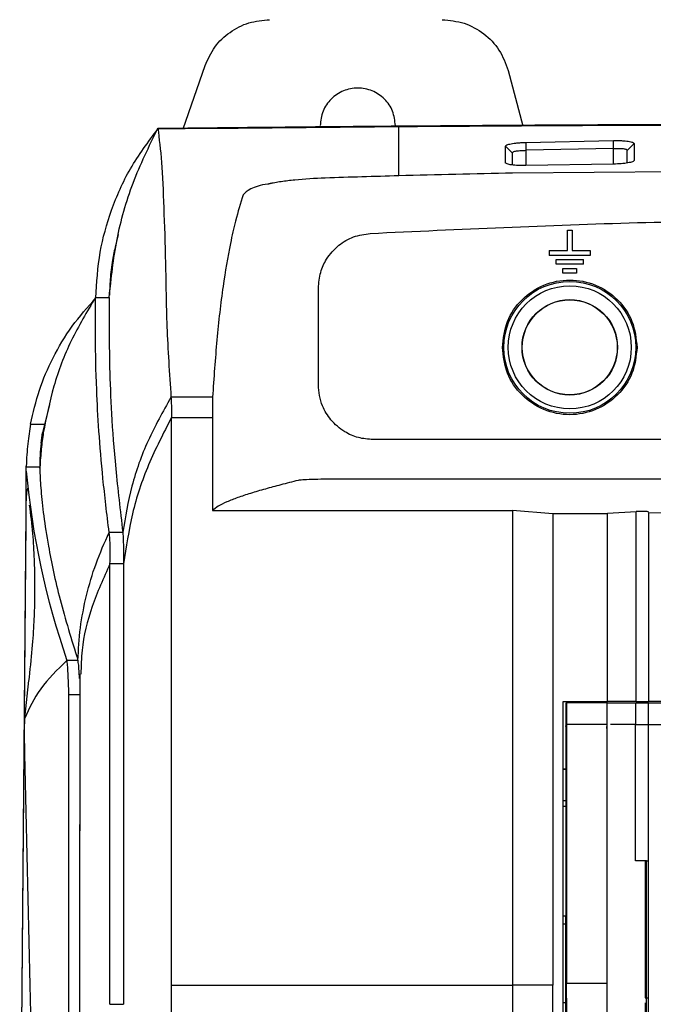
# Model space of a CAD drawing. Extents: x 594 to 1520, y 236 to 1207.
# Tile 22 of 71: x 996 to 1043, y 750 to 822. Entities that reach past the tile are written whole.
import ezdxf

# ---------------------------------------------------------------- set-up
doc = ezdxf.new("R2010")
doc.units = 0
doc.header["$LTSCALE"] = 5
doc.layers.get('0').update_dxf_attribs({"linetype": 'CONTINUOUS'})

msp = doc.modelspace()

# ---------------------------------------------------------------- linework, layer by layer
at = {"color": 7, "linetype": 'Continuous'}
for p, q in [((1008.304, 813.987), (1009.904, 818.597)), ((1032.063, 818.252), (1033.147, 814.204)), ((1006.452, 813.966), (1010.472, 814.013)), ((1033.353, 812.982), (1039.756, 813.12)), ((1039.767, 812.544), (1039.756, 813.12)), ((1031.868, 811.5), (1031.866, 812.704)), ((1031.866, 812.704), (1032.367, 812.222)), ((1033.353, 812.982), (1033.367, 812.406)), ((1039.767, 812.544), (1033.367, 812.406)), ((1041.266, 812.9), (1040.767, 812.399)), ((1040.767, 811.478), (1040.767, 812.399)), ((1041.266, 812.9), (1041.267, 811.67)), ((1032.367, 812.222), (1032.367, 811.329)), ((1041.267, 811.67), (1041.195, 811.598)), ((1061.07, 810.993), (1032.392, 810.731)), ((1039.76, 811.396), (1033.358, 811.284)), ((1036.392, 805.069), (1036.392, 806.569)), ((1036.392, 806.569), (1036.742, 806.569)), ((1036.742, 806.569), (1036.742, 805.069)), ((1035.067, 805.069), (1036.392, 805.069)), ((1035.067, 805.069), (1035.067, 804.719)), ((1038.067, 804.719), (1035.067, 804.719)), ((1035.567, 804.069), (1035.567, 804.419)), ((1035.567, 804.419), (1037.567, 804.419)), ((1036.742, 805.069), (1038.067, 805.069)), ((1037.567, 804.069), (1037.567, 804.419)), ((1038.067, 805.069), (1038.067, 804.719)), ((1037.567, 804.069), (1035.567, 804.069)), ((1036.067, 803.769), (1037.067, 803.769)), ((1036.067, 803.419), (1036.067, 803.769)), ((1037.067, 803.769), (1037.067, 803.419)), ((1037.067, 803.419), (1036.067, 803.419)), ((1018.19, 795.247), (1018.19, 802.331)), ((1001.897, 801.651), (1002.897, 801.651)), ((1010.452, 794.34), (1007.413, 794.34)), ((998.521, 793.813), (998.029, 791.73)), ((997.149, 792.373), (998.175, 792.373)), ((1007.452, 792.851), (1010.452, 792.851)), ((1010.452, 792.851), (1010.452, 786.061)), ((997.926, 790.976), (998.029, 791.73)), ((1061.07, 791.247), (1022.19, 791.247)), ((997.826, 789.223), (996.826, 789.223)), ((996.802, 786.4), (996.793, 785.288)), ((996.357, 729.292), (996.818, 785.977)), ((1010.452, 786.061), (1032.388, 786.061)), ((1035.322, 785.819), (1032.388, 786.061)), ((1039.323, 785.819), (1035.323, 785.819)), ((1039.323, 785.855), (1041.427, 785.976)), ((1039.323, 785.819), (1039.323, 785.855)), ((1039.323, 772.086), (1039.323, 785.819)), ((1042.323, 785.907), (1042.323, 772.086)), ((1042.323, 785.906), (1044.588, 785.893)), ((996.793, 785.288), (996.353, 731.17)), ((1003.952, 782.164), (1002.952, 782.164)), ((1000.61, 775.099), (999.809, 775.099)), ((996.734, 770.873), (997.015, 773.636)), ((1000.755, 774.103), (1000.752, 762.636)), ((999.952, 772.592), (1000.752, 772.592)), ((1036.088, 772.086), (1039.323, 772.086)), ((1036.088, 751.354), (1036.088, 772.086)), ((1036.296, 770.42), (1036.296, 771.986)), ((1036.296, 771.986), (1036.323, 771.986)), ((1036.323, 771.986), (1036.323, 770.42)), ((1039.288, 771.986), (1036.323, 771.986)), ((1039.288, 771.986), (1039.288, 770.42)), ((1039.288, 771.986), (1039.288, 770.42)), ((1039.288, 771.986), (1039.288, 771.986)), ((1041.415, 772.086), (1039.323, 772.086)), ((1041.378, 771.986), (1041.378, 770.42)), ((1042.288, 771.986), (1042.288, 770.42)), ((1042.288, 771.986), (1043.272, 771.986)), ((1044.589, 772.086), (1042.323, 772.086)), ((1036.288, 770.264), (1036.295, 770.378)), ((1036.288, 770.264), (1036.288, 764.42)), ((1036.296, 770.392), (1036.295, 770.378)), ((1036.296, 770.392), (1036.296, 770.42)), ((1036.296, 770.42), (1036.301, 770.42)), ((1036.301, 770.42), (1036.319, 770.42)), ((1036.319, 770.42), (1036.323, 770.42)), ((1036.323, 770.42), (1036.323, 751.454)), ((1039.288, 770.42), (1036.323, 770.42)), ((1039.288, 770.42), (1039.288, 751.454)), ((1039.288, 770.42), (1039.288, 770.42)), ((1039.288, 770.124), (1039.288, 770.264)), ((1039.288, 770.124), (1039.288, 768.62)), ((1041.378, 770.42), (1039.543, 770.42)), ((1042.288, 770.42), (1043.273, 770.42)), ((1036.288, 767.154), (1036.088, 767.154)), ((1036.088, 767.133), (1036.288, 767.133)), ((1036.288, 764.82), (1036.088, 764.82)), ((1036.288, 764.42), (1036.088, 764.42)), ((1036.288, 764.42), (1036.288, 756.42)), ((1036.321, 764.42), (1036.288, 764.42)), ((1036.321, 764.42), (1036.319, 762.155)), ((1036.319, 762.155), (1036.315, 756.42)), ((1042.088, 760.42), (1042.088, 750.42)), ((1036.088, 756.42), (1036.288, 756.42)), ((1036.288, 750.402), (1036.288, 756.42)), ((1036.288, 756.42), (1036.315, 756.42)), ((1036.088, 755.82), (1036.288, 755.82)), ((1007.452, 751.354), (1032.388, 751.354)), ((1036.323, 750.402), (1036.323, 751.454)), ((1039.288, 751.454), (1036.323, 751.454)), ((1036.3, 750.402), (1036.287, 750.402)), ((1036.318, 750.402), (1036.3, 750.402)), ((1036.322, 750.402), (1036.318, 750.402)), ((1042.088, 750.42), (1042.288, 750.42)), ((1002.952, 749.944), (1003.952, 749.944)), ((1036.287, 750.048), (1036.088, 750.048)), ((1042.088, 750.048), (1042.088, 747.441))]:
    msp.add_line(p, q, dxfattribs=at)
at = {"color": 8, "linetype": 'Continuous'}
for p, q in [((1033.367, 812.406), (1033.367, 811.284)), ((1039.767, 811.396), (1039.767, 812.544)), ((998.079, 791.73), (998.029, 791.73))]:
    msp.add_line(p, q, dxfattribs=at)
at = {"color": 7, "linetype": 'Continuous', "flags": 128}
for points in [[(1003.89, 784.463), (1003.39, 784.463), (1002.89, 784.463)], [(1039.288, 768.62), (1039.288, 768.62)]]:
    msp.add_lwpolyline(points, dxfattribs=at)
at = {"color": 7, "linetype": 'Continuous'}
for radius in [4.825, 4.5, 3.491, 3.474]:
    msp.add_circle((1036.567, 797.994), radius, dxfattribs=at)
msp.add_arc((1054.932, 794.197), 58.338, 185.16112, 199.1096, dxfattribs=at)
for points, knots in [([(1009.904, 818.597), (1010.116, 819.069), (1010.542, 820.013), (1011.688, 821.09), (1013.08, 821.819), (1014.112, 821.911), (1014.627, 821.958)], [0, 0, 0, 0, 0.2500001, 0.5, 0.7500005, 1, 1, 1, 1]), ([(1027.233, 821.958), (1027.779, 821.906), (1028.871, 821.802), (1030.326, 820.988), (1031.489, 819.793), (1031.871, 818.766), (1032.063, 818.252)], [0, 0, 0, 0, 0.25, 0.5, 0.75, 1, 1, 1, 1]), ([(1023.82, 814.208), (1023.779, 814.568), (1023.696, 815.287), (1023.06, 816.203), (1022.151, 816.815), (1021.07, 817.029), (1019.989, 816.815), (1019.08, 816.203), (1018.444, 815.287), (1018.361, 814.568), (1018.32, 814.208)], [0, 0, 0, 0, 0.125, 0.25, 0.375, 0.5, 0.625, 0.75, 0.875, 1, 1, 1, 1]), ([(1001.921, 801.604), (1001.988, 802.725), (1002.117, 804.893), (1003.006, 808.066), (1004.342, 811.125), (1005.743, 813.011), (1006.452, 813.966)], [0, 0, 0, 0, 0.258677, 0.50017, 0.746929, 1, 1, 1, 1]), ([(1002.897, 801.651), (1003.047, 803.061), (1003.348, 805.881), (1004.523, 810.041), (1005.809, 812.689), (1006.452, 814.013)], [0, 0, 0, 0, 0.333754, 0.667131, 1, 1, 1, 1]), ([(1006.452, 814.013), (1009.361, 814.046), (1015.165, 814.113), (1021.108, 814.164), (1024.072, 814.189)], [0, 0, 0, 0, 0.501193, 1, 1, 1, 1]), ([(1006.452, 814.013), (1006.549, 813.24), (1006.745, 811.694), (1006.882, 808.305), (1007.029, 804.254), (1007.066, 799.601), (1007.298, 796.094), (1007.413, 794.34)], [0, 0, 0, 0, 0.199988, 0.400001, 0.599999, 0.799992, 1, 1, 1, 1]), ([(1010.472, 814.013), (1013.776, 814.047), (1020.38, 814.117), (1030.482, 814.193), (1040.644, 814.248), (1050.849, 814.283), (1057.662, 814.287), (1061.07, 814.289)], [0, 0, 0, 0, 0.2012658, 0.4023332, 0.6025209, 0.8011612, 1, 1, 1, 1]), ([(1024.072, 814.189), (1028.146, 814.218), (1036.281, 814.276), (1048.659, 814.324), (1056.937, 814.33), (1061.07, 814.334)], [0, 0, 0, 0, 0.334267, 0.6676, 1, 1, 1, 1]), ([(1024.072, 810.537), (1024.072, 811.235), (1024.072, 812.63), (1024.072, 813.669), (1024.072, 814.189)], [0, 0, 0, 0, 0.500008, 1, 1, 1, 1]), ([(1039.756, 813.12), (1039.857, 813.121), (1040.06, 813.123), (1040.351, 813.113), (1040.617, 813.094), (1040.92, 813.058), (1041.202, 812.994), (1041.245, 812.932), (1041.266, 812.9)], [0, 0, 0, 0, 0.125264, 0.250507, 0.375701, 0.500896, 0.750243, 1, 1, 1, 1]), ([(1031.866, 812.704), (1031.887, 812.736), (1031.929, 812.799), (1032.203, 812.872), (1032.501, 812.92), (1032.763, 812.95), (1033.05, 812.972), (1033.252, 812.979), (1033.353, 812.982)], [0, 0, 0, 0, 0.249884, 0.499198, 0.624336, 0.749504, 0.874715, 1, 1, 1, 1]), ([(1032.367, 812.222), (1032.382, 812.251), (1032.413, 812.309), (1032.65, 812.359), (1032.981, 812.391), (1033.239, 812.401), (1033.367, 812.406)], [0, 0, 0, 0, 0.25862, 0.511401, 0.757792, 1, 1, 1, 1]), ([(1039.767, 812.544), (1039.837, 812.545), (1039.975, 812.549), (1040.221, 812.547), (1040.438, 812.535), (1040.599, 812.509), (1040.73, 812.473), (1040.752, 812.428), (1040.767, 812.399)], [0, 0, 0, 0, 0.1341173, 0.2606745, 0.4904748, 0.6182682, 0.7432314, 1, 1, 1, 1]), ([(1041.267, 811.67), (1041.26, 811.653), (1041.246, 811.619), (1041.121, 811.553), (1040.836, 811.479), (1040.336, 811.415), (1039.952, 811.402), (1039.76, 811.396)], [0, 0, 0, 0, 0.125639, 0.251183, 0.500606, 0.750119, 1, 1, 1, 1]), ([(1033.358, 811.284), (1033.167, 811.284), (1032.785, 811.283), (1032.29, 811.329), (1032.01, 811.391), (1031.887, 811.452), (1031.874, 811.484), (1031.868, 811.5)], [0, 0, 0, 0, 0.249934, 0.499509, 0.749012, 0.874484, 1, 1, 1, 1]), ([(1018.683, 810.378), (1017.926, 810.34), (1016.788, 810.283), (1015.614, 810.132), (1015.075, 810.046), (1014.821, 809.999), (1014.697, 809.975), (1014.637, 809.963), (1014.606, 809.957), (1014.592, 809.954), (1014.584, 809.953), (1014.58, 809.952), (1014.578, 809.951), (1014.578, 809.951), (1014.577, 809.951), (1014.577, 809.951), (1014.577, 809.951), (1014.577, 809.951), (1014.577, 809.951), (1014.577, 809.951), (1014.549, 809.941), (1013.99, 809.872), (1013.085, 809.56), (1012.827, 809.291), (1012.695, 809.154)], [0, 0, 0, 0, 0.248448, 0.373172, 0.435572, 0.466766, 0.482362, 0.49016, 0.494059, 0.496008, 0.496983, 0.49747, 0.497714, 0.497836, 0.497897, 0.497927, 0.497942, 0.49795, 0.497953, 0.497956, 0.497957, 0.511351, 0.749645, 1, 1, 1, 1]), ([(1024.072, 810.537), (1023.174, 810.512), (1021.377, 810.462), (1019.581, 810.406), (1018.683, 810.378)], [0, 0, 0, 0, 0.500189, 1, 1, 1, 1]), ([(1032.392, 810.733), (1031.006, 810.704), (1028.232, 810.646), (1025.459, 810.574), (1024.072, 810.537)], [0, 0, 0, 0, 0.49986, 1, 1, 1, 1]), ([(1012.695, 809.154), (1012.5, 808.526), (1012.153, 807.403), (1011.652, 805.189), (1011.171, 802.349), (1010.744, 798.593), (1010.549, 795.758), (1010.452, 794.34)], [0, 0, 0, 0, 0.156892, 0.280335, 0.500321, 0.750047, 1, 1, 1, 1]), ([(1021.981, 806.326), (1028.492, 806.631), (1041.514, 807.243), (1054.551, 807.34), (1061.07, 807.388)], [0, 0, 0, 0, 0.499985, 1, 1, 1, 1]), ([(1003.549, 806.24), (1003.548, 806.237), (1003.471, 805.974), (1003.328, 805.354), (1003.114, 804.264), (1002.952, 803.052), (1002.929, 802.194), (1002.919, 801.813)], [0, 0, 0, 0, 0.002468, 0.181342, 0.423083, 0.743707, 1, 1, 1, 1]), ([(1018.19, 802.331), (1018.222, 802.718), (1018.285, 803.459), (1018.793, 804.551), (1019.611, 805.478), (1020.74, 806.147), (1021.567, 806.266), (1021.981, 806.326)], [0, 0, 0, 0, 0.192924, 0.368956, 0.593395, 0.796279, 1, 1, 1, 1]), ([(1031.642, 797.994), (1031.716, 798.638), (1031.864, 799.928), (1033.003, 801.567), (1034.631, 802.662), (1036.567, 803.047), (1038.503, 802.662), (1040.131, 801.567), (1041.27, 799.928), (1041.418, 798.638), (1041.492, 797.994)], [0, 0, 0, 0, 0.125, 0.25, 0.375, 0.5, 0.625, 0.75, 0.875, 1, 1, 1, 1]), ([(997.151, 792.372), (997.341, 793.207), (997.717, 794.86), (998.753, 797.261), (1000.093, 799.547), (1001.318, 800.925), (1001.921, 801.604)], [0, 0, 0, 0, 0.2531361, 0.5017555, 0.7548362, 1, 1, 1, 1]), ([(1001.897, 801.651), (1001.272, 800.602), (1000.019, 798.502), (998.754, 795.161), (998.304, 792.874), (998.079, 791.73)], [0, 0, 0, 0, 0.332734, 0.666029, 1, 1, 1, 1]), ([(1002.89, 784.463), (1002.729, 785.805), (1002.407, 788.488), (1002.129, 791.923), (1001.936, 795.456), (1001.884, 798.849), (1001.893, 800.717), (1001.897, 801.651)], [0, 0, 0, 0, 0.166673, 0.333369, 0.500062, 0.750029, 1, 1, 1, 1]), ([(1002.897, 801.651), (1002.895, 800.914), (1002.889, 799.442), (1002.909, 796.599), (1003.043, 793.214), (1003.323, 789.259), (1003.701, 786.062), (1003.89, 784.463)], [0, 0, 0, 0, 0.199982, 0.399951, 0.599957, 0.799993, 1, 1, 1, 1]), ([(1041.492, 797.994), (1041.418, 797.349), (1041.27, 796.06), (1040.131, 794.421), (1038.503, 793.325), (1036.567, 792.941), (1034.631, 793.325), (1033.003, 794.421), (1031.864, 796.06), (1031.716, 797.349), (1031.642, 797.994)], [0, 0, 0, 0, 0.125, 0.25, 0.375, 0.5, 0.625, 0.75, 0.875, 1, 1, 1, 1]), ([(1022.19, 791.247), (1021.826, 791.276), (1021.098, 791.334), (1020.014, 791.822), (1019.088, 792.613), (1018.513, 793.575), (1018.234, 794.461), (1018.205, 794.985), (1018.19, 795.247)], [0, 0, 0, 0, 0.173274, 0.346111, 0.559085, 0.747448, 0.873651, 1, 1, 1, 1]), ([(1007.413, 794.34), (1006.823, 793.288), (1005.642, 791.183), (1004.457, 787.862), (1004.079, 785.596), (1003.89, 784.463)], [0, 0, 0, 0, 0.3333302, 0.6666701, 1, 1, 1, 1]), ([(1007.413, 794.34), (1007.419, 794.274), (1007.429, 794.141), (1007.44, 793.775), (1007.449, 793.358), (1007.451, 793.019), (1007.452, 792.851)], [0, 0, 0, 0, 0.248368, 0.499939, 0.75158, 1, 1, 1, 1]), ([(1010.452, 794.34), (1010.452, 794.276), (1010.452, 794.143), (1010.452, 793.841), (1010.452, 793.597), (1010.452, 793.466), (1010.452, 793.399), (1010.452, 793.365), (1010.452, 793.347), (1010.452, 793.339), (1010.452, 793.334), (1010.452, 793.332), (1010.452, 793.331), (1010.452, 793.331), (1010.452, 793.33), (1010.452, 793.33), (1010.452, 793.33), (1010.452, 793.33), (1010.452, 793.33), (1010.452, 793.323), (1010.452, 793.234), (1010.452, 793.093), (1010.452, 792.934), (1010.452, 792.851)], [0, 0, 0, 0, 0.242049, 0.499231, 0.628745, 0.693049, 0.725081, 0.741067, 0.74905, 0.753042, 0.755037, 0.756035, 0.756534, 0.756782, 0.756908, 0.756969, 0.757004, 0.757019, 0.757025, 0.757035, 0.772214, 0.881065, 1, 1, 1, 1]), ([(997.15, 792.373), (997.072, 791.912), (996.915, 790.991), (996.857, 789.869), (996.827, 789.308)], [0, 0, 0, 0, 0.500157, 1, 1, 1, 1]), ([(1007.452, 792.851), (1006.86, 791.712), (1005.676, 789.434), (1004.499, 785.84), (1004.134, 783.389), (1003.952, 782.164)], [0, 0, 0, 0, 0.33333, 0.66667, 1, 1, 1, 1]), ([(1007.452, 751.354), (1007.452, 758.307), (1007.452, 772.212), (1007.452, 785.971), (1007.452, 792.851)], [0, 0, 0, 0, 0.5, 1, 1, 1, 1]), ([(998.079, 791.73), (998.025, 791.352), (997.918, 790.597), (997.856, 789.68), (997.826, 789.223)], [0, 0, 0, 0, 0.500218, 1, 1, 1, 1]), ([(997.926, 790.976), (997.894, 790.69), (997.831, 790.114), (997.817, 789.475), (997.81, 789.153)], [0, 0, 0, 0, 0.4947541, 1, 1, 1, 1]), ([(996.818, 785.977), (996.822, 786.521), (996.829, 787.595), (996.828, 788.741), (996.827, 789.308)], [0, 0, 0, 0, 0.505724, 1, 1, 1, 1]), ([(996.831, 788.949), (996.83, 788.996), (996.827, 789.09), (996.826, 789.178), (996.826, 789.223)], [0, 0, 0, 0, 0.500001, 1, 1, 1, 1]), ([(997.826, 789.223), (997.826, 789.178), (997.827, 789.09), (997.829, 788.996), (997.83, 788.949)], [0, 0, 0, 0, 0.5000005, 1, 1, 1, 1]), ([(997.83, 788.949), (997.848, 788.498), (997.886, 787.597), (998.089, 785.717), (998.493, 783.131), (999.207, 779.652), (1000.142, 776.616), (1000.61, 775.099)], [0, 0, 0, 0, 0.1666611, 0.3333308, 0.5000068, 0.7500017, 1, 1, 1, 1]), ([(1016.706, 788.263), (1016.279, 788.155), (1015.451, 787.944), (1014.285, 787.628), (1013.222, 787.316), (1012.272, 787.002), (1011.473, 786.688), (1010.832, 786.374), (1010.578, 786.165), (1010.452, 786.061)], [0, 0, 0, 0, 0.148134, 0.287913, 0.432315, 0.574066, 0.715886, 0.859562, 1, 1, 1, 1]), ([(1019.679, 788.353), (1019.32, 788.352), (1018.604, 788.349), (1017.668, 788.329), (1016.968, 788.299), (1016.793, 788.275), (1016.706, 788.263)], [0, 0, 0, 0, 0.250107, 0.500127, 0.750065, 1, 1, 1, 1]), ([(1061.07, 788.353), (1061.07, 788.353), (1061.07, 788.353), (1061.07, 788.353), (1061.069, 788.353), (1061.068, 788.353), (1061.061, 788.353), (1061.034, 788.353), (1060.928, 788.353), (1060.504, 788.353), (1053.632, 788.353), (1039.943, 788.353), (1026.577, 788.353), (1019.679, 788.353)], [0, 0, 0, 0, 0.000001, 0.000002, 0.000008, 0.000031, 0.000123, 0.00049, 0.001956, 0.007818, 0.03126, 0.500011, 1, 1, 1, 1]), ([(996.914, 787.69), (996.902, 787.627), (996.818, 787.183), (996.81, 786.761), (996.802, 786.4)], [0, 0, 0, 0, 0.143365, 1, 1, 1, 1]), ([(997.056, 786.46), (997.142, 785.765), (997.306, 784.432), (997.417, 782.504), (997.449, 780.909), (997.446, 779.529), (997.395, 777.928), (997.267, 776.035), (997.092, 774.381), (997.005, 773.553)], [0, 0, 0, 0, 0.179806, 0.344983, 0.500871, 0.617712, 0.742211, 0.871037, 1, 1, 1, 1]), ([(1032.388, 786.061), (1032.388, 780.301), (1032.388, 768.781), (1032.388, 757.163), (1032.388, 751.354)], [0, 0, 0, 0, 0.5, 1, 1, 1, 1]), ([(1035.323, 785.819), (1035.323, 780.099), (1035.323, 768.658), (1035.323, 757.122), (1035.323, 751.354)], [0, 0, 0, 0, 0.499993, 1, 1, 1, 1]), ([(1041.415, 772.086), (1041.418, 774.406), (1041.422, 779.047), (1041.426, 783.666), (1041.427, 785.976)], [0, 0, 0, 0, 0.50001, 1, 1, 1, 1]), ([(1042.323, 785.965), (1042.319, 785.967), (1042.31, 785.971), (1042.238, 785.976), (1042.131, 785.98), (1041.991, 785.982), (1041.835, 785.983), (1041.678, 785.983), (1041.533, 785.98), (1041.463, 785.977), (1041.427, 785.976)], [0, 0, 0, 0, 0.125827, 0.249704, 0.375379, 0.499623, 0.624915, 0.749766, 0.87456, 1, 1, 1, 1]), ([(1000.61, 775.099), (1000.653, 775.891), (1000.738, 777.477), (1001.201, 779.839), (1001.883, 782.178), (1002.554, 783.702), (1002.89, 784.463)], [0, 0, 0, 0, 0.2499983, 0.5000003, 0.7500017, 1, 1, 1, 1]), ([(1002.952, 782.164), (1002.962, 782.426), (1002.983, 782.949), (1002.968, 783.589), (1002.933, 784.156), (1002.904, 784.361), (1002.89, 784.463)], [0, 0, 0, 0, 0.250107, 0.499957, 0.750134, 1, 1, 1, 1]), ([(1003.89, 784.463), (1003.898, 784.363), (1003.915, 784.16), (1003.933, 783.588), (1003.948, 782.949), (1003.95, 782.426), (1003.952, 782.164)], [0, 0, 0, 0, 0.2490122, 0.5008529, 0.7494855, 1, 1, 1, 1]), ([(1002.952, 749.944), (1002.952, 755.335), (1002.952, 766.118), (1002.952, 776.815), (1002.952, 782.164)], [0, 0, 0, 0, 0.500001, 1, 1, 1, 1]), ([(1003.952, 782.164), (1003.952, 776.815), (1003.952, 766.118), (1003.952, 755.335), (1003.952, 749.944)], [0, 0, 0, 0, 0.499998, 1, 1, 1, 1]), ([(999.809, 775.099), (999.105, 774.411), (997.696, 773.036), (997.055, 771.594), (996.734, 770.873)], [0, 0, 0, 0, 0.500001, 1, 1, 1, 1]), ([(999.952, 772.592), (999.94, 772.883), (999.918, 773.464), (999.884, 774.163), (999.856, 774.789), (999.825, 774.996), (999.809, 775.099)], [0, 0, 0, 0, 0.250057, 0.499969, 0.75026, 1, 1, 1, 1]), ([(1000.723, 773.777), (1000.718, 773.905), (1000.703, 774.278), (1000.666, 774.79), (1000.628, 774.996), (1000.61, 775.099)], [0, 0, 0, 0, 0.207646, 0.604092, 1, 1, 1, 1]), ([(999.952, 718.753), (999.952, 724.4), (999.952, 734.483), (999.952, 752.448), (999.952, 764.723), (999.952, 772.592)], [0, 0, 0, 0, 0.3135962, 0.5600004, 1, 1, 1, 1]), ([(1039.288, 771.986), (1039.441, 771.986), (1039.747, 771.986), (1040.418, 771.986), (1040.995, 771.986), (1041.378, 771.986)], [0, 0, 0, 0, 0.250983, 0.501964, 1, 1, 1, 1]), ([(1041.378, 771.986), (1041.415, 771.986), (1041.488, 771.986), (1041.644, 771.986), (1041.813, 771.986), (1041.979, 771.986), (1042.123, 771.986), (1042.23, 771.986), (1042.281, 771.986), (1042.286, 771.986), (1042.288, 771.986)], [0, 0, 0, 0, 0.133236, 0.266507, 0.398179, 0.530173, 0.660366, 0.794313, 0.926775, 1, 1, 1, 1]), ([(1041.415, 772.086), (1041.45, 772.086), (1041.518, 772.086), (1041.663, 772.086), (1041.821, 772.086), (1041.98, 772.086), (1042.123, 772.086), (1042.233, 772.086), (1042.309, 772.086), (1042.319, 772.086), (1042.323, 772.086)], [0, 0, 0, 0, 0.125371, 0.249753, 0.375999, 0.501519, 0.624965, 0.748642, 0.873537, 1, 1, 1, 1]), ([(996.73, 768.25), (996.724, 768.551), (996.712, 769.15), (996.708, 769.928), (996.714, 770.555), (996.727, 770.767), (996.734, 770.873)], [0, 0, 0, 0, 0.250735, 0.499999, 0.749265, 1, 1, 1, 1]), ([(1041.368, 760.426), (1041.37, 762.155), (1041.373, 765.496), (1041.378, 768.796), (1041.378, 770.42), (1041.378, 770.42)], [0, 0, 0, 0, 0.51748, 0.999994, 1, 1, 1, 1]), ([(1041.378, 770.42), (1041.412, 770.42), (1041.481, 770.42), (1041.625, 770.42), (1041.783, 770.42), (1041.942, 770.42), (1042.085, 770.42), (1042.198, 770.42), (1042.273, 770.42), (1042.283, 770.42), (1042.288, 770.42)], [0, 0, 0, 0, 0.125091, 0.249776, 0.374807, 0.499612, 0.624615, 0.749518, 0.87438, 1, 1, 1, 1]), ([(1042.288, 770.42), (1042.288, 765.135), (1042.288, 754.557), (1042.288, 743.916), (1042.288, 738.591)], [0, 0, 0, 0, 0.499603, 1, 1, 1, 1]), ([(997.884, 719.003), (997.759, 724.312), (997.506, 735.099), (997.122, 751.52), (996.862, 762.616), (996.73, 768.25)], [0, 0, 0, 0, 0.32295, 0.656218, 1, 1, 1, 1]), ([(1000.752, 718.753), (1000.752, 724.4), (1000.752, 734.483), (1000.752, 749.274), (1000.752, 758.39), (1000.752, 763.097)], [0, 0, 0, 0, 0.380947, 0.680271, 1, 1, 1, 1]), ([(1042.288, 760.423), (1042.282, 760.424), (1042.271, 760.425), (1042.184, 760.426), (1042.055, 760.427), (1041.896, 760.428), (1041.725, 760.428), (1041.563, 760.427), (1041.442, 760.427), (1041.389, 760.426), (1041.368, 760.426)], [0, 0, 0, 0, 0.13307, 0.266165, 0.398677, 0.530022, 0.660285, 0.790028, 0.920047, 1, 1, 1, 1]), ([(1042.172, 738.53), (1042.172, 742.206), (1042.173, 749.521), (1042.172, 756.809), (1042.171, 760.436)], [0, 0, 0, 0, 0.502416, 1, 1, 1, 1]), ([(1007.452, 718.331), (1007.452, 723.849), (1007.452, 734.884), (1007.452, 745.864), (1007.452, 751.354)], [0, 0, 0, 0, 0.5, 1, 1, 1, 1]), ([(1032.388, 751.354), (1032.388, 745.864), (1032.388, 734.884), (1032.388, 723.849), (1032.388, 718.331)], [0, 0, 0, 0, 0.5, 1, 1, 1, 1]), ([(1035.323, 751.354), (1034.715, 751.354), (1033.5, 751.354), (1032.758, 751.354), (1032.388, 751.354)], [0, 0, 0, 0, 0.4999993, 1, 1, 1, 1]), ([(1035.323, 705.893), (1035.323, 713.491), (1035.324, 728.685), (1035.323, 743.798), (1035.323, 751.354)], [0, 0, 0, 0, 0.500006, 1, 1, 1, 1]), ([(1036.088, 705.893), (1036.088, 713.571), (1036.088, 728.765), (1036.088, 743.877), (1036.088, 751.354)], [0, 0, 0, 0, 0.505267, 1, 1, 1, 1]), ([(1039.288, 751.454), (1039.288, 744.389), (1039.288, 730.119), (1039.288, 715.773), (1039.288, 708.529)], [0, 0, 0, 0, 0.495059, 1, 1, 1, 1]), ([(1036.287, 708.085), (1036.288, 712.814), (1036.289, 722.259), (1036.289, 736.371), (1036.288, 745.732), (1036.287, 750.402)], [0, 0, 0, 0, 0.334355, 0.667892, 1, 1, 1, 1]), ([(1036.322, 750.402), (1036.323, 743.437), (1036.325, 729.367), (1036.323, 715.225), (1036.322, 708.085)], [0, 0, 0, 0, 0.495101, 1, 1, 1, 1])]:
    msp.add_open_spline(points, degree=3, knots=knots, dxfattribs=at)
at = {"color": 8, "linetype": 'Continuous'}
msp.add_open_spline([(1002.952, 782.164), (1002.484, 781.129), (1001.548, 779.059), (1000.882, 776.339), (1000.841, 774.678), (1000.827, 774.099)], degree=3, knots=[0, 0, 0, 0, 0.3944621, 0.7889382, 1, 1, 1, 1], dxfattribs=at)

doc.saveas('drawing.dxf')
